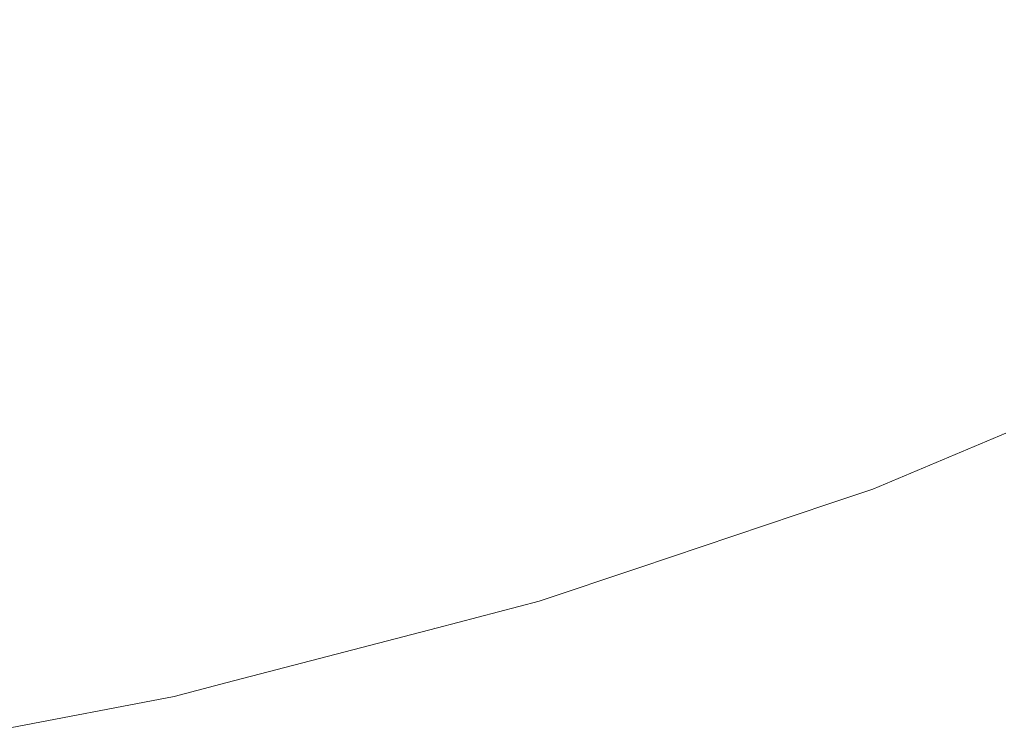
# Model space of a CAD drawing. Header units: centimetres. Extents: x 54.006 to 54.208, y 4.9 to 5.
# Tile 4 of 9: x 54.081 to 54.135, y 4.907 to 4.946. Entities that reach past the tile are written whole.
import ezdxf

# ---------------------------------------------------------------- set-up
doc = ezdxf.new("R2010")
doc.units = ezdxf.units.CM
doc.header["$LTSCALE"] = 2.54
doc.layers.add('Lucido design-1', color=7, linetype='Continuous')

# ---------------------------------------------------------------- blocks, each defined once
blk = doc.blocks.new('Gruppo-1')
at = {"color": 7, "linetype": 'Continuous', "lineweight": 9}
for points, invisible_edges in [([(54.121899, 4.945958, -2681.077674), (54.116743, 4.948376, -2681.081942), (54.122518, 4.951595, -2681.081942), (54.127944, 4.949328, -2681.077674)], 15), ([(54.121899, 4.945958, -2717.177674), (54.116743, 4.948376, -2717.181942), (54.122518, 4.951595, -2717.181942), (54.127944, 4.949328, -2717.177674)], 15), ([(54.088961, 4.950977, -2681.093051), (54.093989, 4.947985, -2681.089632), (54.087385, 4.945414, -2681.089632), (54.082736, 4.948554, -2681.093051)], 15), ([(54.088961, 4.950977, -2717.193051), (54.093989, 4.947985, -2717.189632), (54.087385, 4.945414, -2717.189632), (54.082736, 4.948554, -2717.193051)], 15), ([(54.111363, 4.950898, -2681.085929), (54.116743, 4.948376, -2681.081942), (54.110447, 4.945251, -2681.081942), (54.105374, 4.947925, -2681.085929)], 15), ([(54.111363, 4.950898, -2717.185929), (54.116743, 4.948376, -2717.181942), (54.110447, 4.945251, -2717.181942), (54.105374, 4.947925, -2717.185929)], 15), ([(54.09889, 4.945068, -2681.085929), (54.093989, 4.947985, -2681.089632), (54.10013, 4.950691, -2681.089632), (54.105374, 4.947925, -2681.085929)], 15), ([(54.09889, 4.945068, -2717.185929), (54.093989, 4.947985, -2717.189632), (54.10013, 4.950691, -2717.189632), (54.105374, 4.947925, -2717.185929)], 15), ([(54.13792, 4.94516, -2681.068316), (54.133093, 4.947177, -2681.073129), (54.138832, 4.950765, -2681.073129), (54.143877, 4.948885, -2681.068316)], 15), ([(54.13792, 4.94516, -2717.168316), (54.133093, 4.947177, -2717.173129), (54.138832, 4.950765, -2717.173129), (54.143877, 4.948885, -2717.168316)], 15), ([(54.127944, 4.949328, -2681.077674), (54.133093, 4.947177, -2681.073129), (54.126792, 4.943664, -2681.073129), (54.121899, 4.945958, -2681.077674)], 15), ([(54.127944, 4.949328, -2717.177674), (54.133093, 4.947177, -2717.173129), (54.126792, 4.943664, -2717.173129), (54.121899, 4.945958, -2717.177674)], 15), ([(54.082736, 4.948554, -2681.093051), (54.087385, 4.945414, -2681.089632), (54.080331, 4.943002, -2681.089632), (54.076087, 4.946281, -2681.093051)], 15), ([(54.082736, 4.948554, -2717.193051), (54.087385, 4.945414, -2717.189632), (54.080331, 4.943002, -2717.189632), (54.076087, 4.946281, -2717.193051)], 15), ([(54.115309, 4.942687, -2681.077674), (54.110447, 4.945251, -2681.081942), (54.116743, 4.948376, -2681.081942), (54.121899, 4.945958, -2681.077674)], 15), ([(54.115309, 4.942687, -2717.177674), (54.110447, 4.945251, -2717.181942), (54.116743, 4.948376, -2717.181942), (54.121899, 4.945958, -2717.177674)], 15), ([(54.091917, 4.942353, -2681.085929), (54.087385, 4.945414, -2681.089632), (54.093989, 4.947985, -2681.089632), (54.09889, 4.945068, -2681.085929)], 15), ([(54.091917, 4.942353, -2717.185929), (54.087385, 4.945414, -2717.189632), (54.093989, 4.947985, -2717.189632), (54.09889, 4.945068, -2717.185929)], 15), ([(54.105374, 4.947925, -2681.085929), (54.110447, 4.945251, -2681.081942), (54.10363, 4.942247, -2681.081942), (54.09889, 4.945068, -2681.085929)], 15), ([(54.105374, 4.947925, -2717.185929), (54.110447, 4.945251, -2717.181942), (54.10363, 4.942247, -2717.181942), (54.09889, 4.945068, -2717.185929)], 15), ([(54.131379, 4.941514, -2681.068316), (54.126792, 4.943664, -2681.073129), (54.133093, 4.947177, -2681.073129), (54.13792, 4.94516, -2681.068316)], 15), ([(54.131379, 4.941514, -2717.168316), (54.126792, 4.943664, -2717.173129), (54.133093, 4.947177, -2717.173129), (54.13792, 4.94516, -2717.168316)], 15), ([(54.121899, 4.945958, -2681.077674), (54.126792, 4.943664, -2681.073129), (54.119922, 4.940255, -2681.073129), (54.115309, 4.942687, -2681.077674)], 15), ([(54.121899, 4.945958, -2717.177674), (54.126792, 4.943664, -2717.173129), (54.119922, 4.940255, -2717.173129), (54.115309, 4.942687, -2717.177674)], 15), ([(54.084468, 4.939806, -2681.085929), (54.080331, 4.943002, -2681.089632), (54.087385, 4.945414, -2681.089632), (54.091917, 4.942353, -2681.085929)], 15), ([(54.084468, 4.939806, -2717.185929), (54.080331, 4.943002, -2717.189632), (54.087385, 4.945414, -2717.189632), (54.091917, 4.942353, -2717.185929)], 15), ([(54.09889, 4.945068, -2681.085929), (54.10363, 4.942247, -2681.081942), (54.096299, 4.939393, -2681.081942), (54.091917, 4.942353, -2681.085929)], 15), ([(54.09889, 4.945068, -2717.185929), (54.10363, 4.942247, -2717.181942), (54.096299, 4.939393, -2717.181942), (54.091917, 4.942353, -2717.185929)], 15), ([(54.108174, 4.939543, -2681.077674), (54.10363, 4.942247, -2681.081942), (54.110447, 4.945251, -2681.081942), (54.115309, 4.942687, -2681.077674)], 15), ([(54.108174, 4.939543, -2717.177674), (54.10363, 4.942247, -2717.181942), (54.110447, 4.945251, -2717.181942), (54.115309, 4.942687, -2717.177674)], 15), ([(54.13792, 4.94516, -2681.068316), (54.142382, 4.943296, -2681.063248), (54.135618, 4.939526, -2681.063248), (54.131379, 4.941514, -2681.068316)], 15), ([(54.13792, 4.94516, -2717.168316), (54.142382, 4.943296, -2717.163248), (54.135618, 4.939526, -2717.163248), (54.131379, 4.941514, -2717.168316)], 15), ([(54.124247, 4.937975, -2681.068316), (54.119922, 4.940255, -2681.073129), (54.126792, 4.943664, -2681.073129), (54.131379, 4.941514, -2681.068316)], 15), ([(54.124247, 4.937975, -2717.168316), (54.119922, 4.940255, -2717.173129), (54.126792, 4.943664, -2717.173129), (54.131379, 4.941514, -2717.168316)], 15), ([(54.076564, 4.937456, -2681.085929), (54.072846, 4.940776, -2681.089632), (54.080331, 4.943002, -2681.089632), (54.084468, 4.939806, -2681.085929)], 15), ([(54.076564, 4.937456, -2717.185929), (54.072846, 4.940776, -2717.189632), (54.080331, 4.943002, -2717.189632), (54.084468, 4.939806, -2717.185929)], 15), ([(54.091917, 4.942353, -2681.085929), (54.096299, 4.939393, -2681.081942), (54.088468, 4.936716, -2681.081942), (54.084468, 4.939806, -2681.085929)], 15), ([(54.091917, 4.942353, -2717.185929), (54.096299, 4.939393, -2717.181942), (54.088468, 4.936716, -2717.181942), (54.084468, 4.939806, -2717.185929)], 15), ([(54.115309, 4.942687, -2681.077674), (54.119922, 4.940255, -2681.073129), (54.112485, 4.936978, -2681.073129), (54.108174, 4.939543, -2681.077674)], 15), ([(54.115309, 4.942687, -2717.177674), (54.119922, 4.940255, -2717.173129), (54.112485, 4.936978, -2717.173129), (54.108174, 4.939543, -2717.177674)], 15), ([(54.1005, 4.936555, -2681.077674), (54.096299, 4.939393, -2681.081942), (54.10363, 4.942247, -2681.081942), (54.108174, 4.939543, -2681.077674)], 15), ([(54.1005, 4.936555, -2717.177674), (54.096299, 4.939393, -2717.181942), (54.10363, 4.942247, -2717.181942), (54.108174, 4.939543, -2717.177674)], 15), ([(54.131379, 4.941514, -2681.068316), (54.135618, 4.939526, -2681.063248), (54.128245, 4.935867, -2681.063248), (54.124247, 4.937975, -2681.068316)], 15), ([(54.131379, 4.941514, -2717.168316), (54.135618, 4.939526, -2717.163248), (54.128245, 4.935867, -2717.163248), (54.124247, 4.937975, -2717.168316)], 15), ([(54.116526, 4.934573, -2681.068316), (54.112485, 4.936978, -2681.073129), (54.119922, 4.940255, -2681.073129), (54.124247, 4.937975, -2681.068316)], 15), ([(54.116526, 4.934573, -2717.168316), (54.112485, 4.936978, -2717.173129), (54.119922, 4.940255, -2717.173129), (54.124247, 4.937975, -2717.168316)], 15), ([(54.084468, 4.939806, -2681.085929), (54.088468, 4.936716, -2681.081942), (54.080159, 4.934245, -2681.081942), (54.076564, 4.937456, -2681.085929)], 15), ([(54.084468, 4.939806, -2717.185929), (54.088468, 4.936716, -2717.181942), (54.080159, 4.934245, -2717.181942), (54.076564, 4.937456, -2717.185929)], 15), ([(54.092303, 4.933753, -2681.077674), (54.088468, 4.936716, -2681.081942), (54.096299, 4.939393, -2681.081942), (54.1005, 4.936555, -2681.077674)], 15), ([(54.092303, 4.933753, -2717.177674), (54.088468, 4.936716, -2717.181942), (54.096299, 4.939393, -2717.181942), (54.1005, 4.936555, -2717.177674)], 15), ([(54.108174, 4.939543, -2681.077674), (54.112485, 4.936978, -2681.073129), (54.104486, 4.933863, -2681.073129), (54.1005, 4.936555, -2681.077674)], 15), ([(54.108174, 4.939543, -2717.177674), (54.112485, 4.936978, -2717.173129), (54.104486, 4.933863, -2717.173129), (54.1005, 4.936555, -2717.177674)], 15), ([(54.131878, 4.933952, -2681.057941), (54.128245, 4.935867, -2681.063248), (54.135618, 4.939526, -2681.063248), (54.139471, 4.93772, -2681.057941)], 15), ([(54.131878, 4.933952, -2717.157941), (54.128245, 4.935867, -2717.163248), (54.135618, 4.939526, -2717.163248), (54.139471, 4.93772, -2717.157941)], 15), ([(54.124247, 4.937975, -2681.068316), (54.128245, 4.935867, -2681.063248), (54.120262, 4.932349, -2681.063248), (54.116526, 4.934573, -2681.068316)], 15), ([(54.124247, 4.937975, -2717.168316), (54.128245, 4.935867, -2717.163248), (54.120262, 4.932349, -2717.163248), (54.116526, 4.934573, -2717.168316)], 15), ([(54.139471, 4.93772, -2681.057941), (54.142898, 4.936113, -2681.052415), (54.135109, 4.932248, -2681.052415), (54.131878, 4.933952, -2681.057941)], 15), ([(54.139471, 4.93772, -2717.157941), (54.142898, 4.936113, -2717.152415), (54.135109, 4.932248, -2717.152415), (54.131878, 4.933952, -2717.157941)], 15), ([(54.108222, 4.931339, -2681.068316), (54.104486, 4.933863, -2681.073129), (54.112485, 4.936978, -2681.073129), (54.116526, 4.934573, -2681.068316)], 15), ([(54.108222, 4.931339, -2717.168316), (54.104486, 4.933863, -2717.173129), (54.112485, 4.936978, -2717.173129), (54.116526, 4.934573, -2717.168316)], 15), ([(54.083606, 4.931166, -2681.077674), (54.080159, 4.934245, -2681.081942), (54.088468, 4.936716, -2681.081942), (54.092303, 4.933753, -2681.077674)], 15), ([(54.083606, 4.931166, -2717.177674), (54.080159, 4.934245, -2717.181942), (54.088468, 4.936716, -2717.181942), (54.092303, 4.933753, -2717.177674)], 15), ([(54.1005, 4.936555, -2681.077674), (54.104486, 4.933863, -2681.073129), (54.095941, 4.930942, -2681.073129), (54.092303, 4.933753, -2681.077674)], 15), ([(54.1005, 4.936555, -2717.177674), (54.104486, 4.933863, -2717.173129), (54.095941, 4.930942, -2717.173129), (54.092303, 4.933753, -2717.177674)], 15), ([(54.123656, 4.930329, -2681.057941), (54.120262, 4.932349, -2681.063248), (54.128245, 4.935867, -2681.063248), (54.131878, 4.933952, -2681.057941)], 15), ([(54.123656, 4.930329, -2717.157941), (54.120262, 4.932349, -2717.163248), (54.128245, 4.935867, -2717.163248), (54.131878, 4.933952, -2717.157941)], 15), ([(54.137906, 4.930773, -2681.046694), (54.135109, 4.932248, -2681.052415), (54.142898, 4.936113, -2681.052415), (54.145864, 4.934723, -2681.046694)], 15), ([(54.137906, 4.930773, -2717.146694), (54.135109, 4.932248, -2717.152415), (54.142898, 4.936113, -2717.152415), (54.145864, 4.934723, -2717.146694)], 15), ([(54.074439, 4.928824, -2681.077674), (54.071402, 4.932007, -2681.081942), (54.080159, 4.934245, -2681.081942), (54.083606, 4.931166, -2681.077674)], 15), ([(54.074439, 4.928824, -2717.177674), (54.071402, 4.932007, -2717.181942), (54.080159, 4.934245, -2717.181942), (54.083606, 4.931166, -2717.177674)], 15), ([(54.116526, 4.934573, -2681.068316), (54.120262, 4.932349, -2681.063248), (54.111676, 4.929006, -2681.063248), (54.108222, 4.931339, -2681.068316)], 15), ([(54.116526, 4.934573, -2717.168316), (54.120262, 4.932349, -2717.163248), (54.111676, 4.929006, -2717.163248), (54.108222, 4.931339, -2717.168316)], 15), ([(54.092303, 4.933753, -2681.077674), (54.095941, 4.930942, -2681.073129), (54.086875, 4.928246, -2681.073129), (54.083606, 4.931166, -2681.077674)], 15), ([(54.092303, 4.933753, -2717.177674), (54.095941, 4.930942, -2717.173129), (54.086875, 4.928246, -2717.173129), (54.083606, 4.931166, -2717.177674)], 15), ([(54.099352, 4.928307, -2681.068316), (54.095941, 4.930942, -2681.073129), (54.104486, 4.933863, -2681.073129), (54.108222, 4.931339, -2681.068316)], 15), ([(54.099352, 4.928307, -2717.168316), (54.095941, 4.930942, -2717.173129), (54.104486, 4.933863, -2717.173129), (54.108222, 4.931339, -2717.168316)], 15), ([(54.131878, 4.933952, -2681.057941), (54.135109, 4.932248, -2681.052415), (54.126676, 4.928532, -2681.052415), (54.123656, 4.930329, -2681.057941)], 15), ([(54.131878, 4.933952, -2717.157941), (54.135109, 4.932248, -2717.152415), (54.126676, 4.928532, -2717.152415), (54.123656, 4.930329, -2717.157941)], 15), ([(54.114815, 4.926887, -2681.057941), (54.111676, 4.929006, -2681.063248), (54.120262, 4.932349, -2681.063248), (54.123656, 4.930329, -2681.057941)], 15), ([(54.114815, 4.926887, -2717.157941), (54.111676, 4.929006, -2717.163248), (54.120262, 4.932349, -2717.163248), (54.123656, 4.930329, -2717.157941)], 15), ([(54.12929, 4.926977, -2681.046694), (54.126676, 4.928532, -2681.052415), (54.135109, 4.932248, -2681.052415), (54.137906, 4.930773, -2681.046694)], 15), ([(54.12929, 4.926977, -2717.146694), (54.126676, 4.928532, -2717.152415), (54.135109, 4.932248, -2717.152415), (54.137906, 4.930773, -2717.146694)], 15), ([(54.083606, 4.931166, -2681.077674), (54.086875, 4.928246, -2681.073129), (54.077321, 4.925805, -2681.073129), (54.074439, 4.928824, -2681.077674)], 15), ([(54.083606, 4.931166, -2717.177674), (54.086875, 4.928246, -2717.173129), (54.077321, 4.925805, -2717.173129), (54.074439, 4.928824, -2717.177674)], 15), ([(54.089941, 4.925508, -2681.068316), (54.086875, 4.928246, -2681.073129), (54.095941, 4.930942, -2681.073129), (54.099352, 4.928307, -2681.068316)], 15), ([(54.089941, 4.925508, -2717.168316), (54.086875, 4.928246, -2717.173129), (54.095941, 4.930942, -2717.173129), (54.099352, 4.928307, -2717.168316)], 15), ([(54.108222, 4.931339, -2681.068316), (54.111676, 4.929006, -2681.063248), (54.102505, 4.925871, -2681.063248), (54.099352, 4.928307, -2681.068316)], 15), ([(54.108222, 4.931339, -2717.168316), (54.111676, 4.929006, -2717.163248), (54.102505, 4.925871, -2717.163248), (54.099352, 4.928307, -2717.168316)], 15), ([(54.137906, 4.930773, -2681.046694), (54.140239, 4.929543, -2681.040804), (54.131469, 4.92568, -2681.040804), (54.12929, 4.926977, -2681.046694)], 15), ([(54.137906, 4.930773, -2717.146694), (54.140239, 4.929543, -2717.140804), (54.131469, 4.92568, -2717.140804), (54.12929, 4.926977, -2717.146694)], 15), ([(54.123656, 4.930329, -2681.057941), (54.126676, 4.928532, -2681.052415), (54.117607, 4.925001, -2681.052415), (54.114815, 4.926887, -2681.057941)], 15), ([(54.123656, 4.930329, -2717.157941), (54.126676, 4.928532, -2717.152415), (54.117607, 4.925001, -2717.152415), (54.114815, 4.926887, -2717.157941)], 15), ([(54.133191, 4.924655, -2681.034776), (54.131469, 4.92568, -2681.040804), (54.140239, 4.929543, -2681.040804), (54.142081, 4.928572, -2681.034776)], 15), ([(54.133191, 4.924655, -2717.134776), (54.131469, 4.92568, -2717.140804), (54.140239, 4.929543, -2717.140804), (54.142081, 4.928572, -2717.134776)], 15), ([(54.10537, 4.923658, -2681.057941), (54.102505, 4.925871, -2681.063248), (54.111676, 4.929006, -2681.063248), (54.114815, 4.926887, -2681.057941)], 15), ([(54.10537, 4.923658, -2717.157941), (54.102505, 4.925871, -2717.163248), (54.111676, 4.929006, -2717.163248), (54.114815, 4.926887, -2717.157941)], 15), ([(54.080022, 4.922974, -2681.068316), (54.077321, 4.925805, -2681.073129), (54.086875, 4.928246, -2681.073129), (54.089941, 4.925508, -2681.068316)], 15), ([(54.080022, 4.922974, -2717.168316), (54.077321, 4.925805, -2717.173129), (54.086875, 4.928246, -2717.173129), (54.089941, 4.925508, -2717.168316)], 15), ([(54.099352, 4.928307, -2681.068316), (54.102505, 4.925871, -2681.063248), (54.092775, 4.922977, -2681.063248), (54.089941, 4.925508, -2681.068316)], 15), ([(54.099352, 4.928307, -2717.168316), (54.102505, 4.925871, -2717.163248), (54.092775, 4.922977, -2717.163248), (54.089941, 4.925508, -2717.168316)], 15), ([(54.120023, 4.923369, -2681.046694), (54.117607, 4.925001, -2681.052415), (54.126676, 4.928532, -2681.052415), (54.12929, 4.926977, -2681.046694)], 15), ([(54.120023, 4.923369, -2717.146694), (54.117607, 4.925001, -2717.152415), (54.126676, 4.928532, -2717.152415), (54.12929, 4.926977, -2717.146694)], 15), ([(54.142081, 4.928572, -2681.034776), (54.143412, 4.92787, -2681.02864), (54.134434, 4.923915, -2681.02864), (54.133191, 4.924655, -2681.034776)], 15), ([(54.142081, 4.928572, -2717.134776), (54.143412, 4.92787, -2717.12864), (54.134434, 4.923915, -2717.12864), (54.133191, 4.924655, -2717.134776)], 15), ([(54.135187, 4.923467, -2681.022433), (54.134434, 4.923915, -2681.02864), (54.143412, 4.92787, -2681.02864), (54.144217, 4.927446, -2681.022433)], 15), ([(54.135187, 4.923467, -2717.122433), (54.134434, 4.923915, -2717.12864), (54.143412, 4.92787, -2717.12864), (54.144217, 4.927446, -2717.122433)], 15), ([(54.135373, 4.923474, -2681.016189), (54.135187, 4.923467, -2681.022433), (54.144217, 4.927446, -2681.022433)], 11), ([(54.135373, 4.923474, -2717.116189), (54.135187, 4.923467, -2717.122433), (54.144217, 4.927446, -2717.122433)], 11), ([(54.114815, 4.926887, -2681.057941), (54.117607, 4.925001, -2681.052415), (54.107919, 4.921689, -2681.052415), (54.10537, 4.923658, -2681.057941)], 15), ([(54.114815, 4.926887, -2717.157941), (54.117607, 4.925001, -2717.152415), (54.107919, 4.921689, -2717.152415), (54.10537, 4.923658, -2717.157941)], 15), ([(54.12929, 4.926977, -2681.046694), (54.131469, 4.92568, -2681.040804), (54.122038, 4.922008, -2681.040804), (54.120023, 4.923369, -2681.046694)], 15), ([(54.12929, 4.926977, -2717.146694), (54.131469, 4.92568, -2717.140804), (54.122038, 4.922008, -2717.140804), (54.120023, 4.923369, -2717.146694)], 15), ([(54.095349, 4.920677, -2681.057941), (54.092775, 4.922977, -2681.063248), (54.102505, 4.925871, -2681.063248), (54.10537, 4.923658, -2681.057941)], 15), ([(54.095349, 4.920677, -2717.157941), (54.092775, 4.922977, -2717.163248), (54.102505, 4.925871, -2717.163248), (54.10537, 4.923658, -2717.157941)], 15), ([(54.12363, 4.920933, -2681.034776), (54.122038, 4.922008, -2681.040804), (54.131469, 4.92568, -2681.040804), (54.133191, 4.924655, -2681.034776)], 15), ([(54.12363, 4.920933, -2717.134776), (54.122038, 4.922008, -2717.140804), (54.131469, 4.92568, -2717.140804), (54.133191, 4.924655, -2717.134776)], 15), ([(54.089941, 4.925508, -2681.068316), (54.092775, 4.922977, -2681.063248), (54.082519, 4.920357, -2681.063248), (54.080022, 4.922974, -2681.068316)], 15), ([(54.089941, 4.925508, -2717.168316), (54.092775, 4.922977, -2717.163248), (54.082519, 4.920357, -2717.163248), (54.080022, 4.922974, -2717.168316)], 15), ([(54.110125, 4.919985, -2681.046694), (54.107919, 4.921689, -2681.052415), (54.117607, 4.925001, -2681.052415), (54.120023, 4.923369, -2681.046694)], 15), ([(54.110125, 4.919985, -2717.146694), (54.107919, 4.921689, -2717.152415), (54.117607, 4.925001, -2717.152415), (54.120023, 4.923369, -2717.146694)], 15), ([(54.133191, 4.924655, -2681.034776), (54.134434, 4.923915, -2681.02864), (54.12478, 4.920156, -2681.02864), (54.12363, 4.920933, -2681.034776)], 15), ([(54.133191, 4.924655, -2717.134776), (54.134434, 4.923915, -2717.12864), (54.12478, 4.920156, -2717.12864), (54.12363, 4.920933, -2717.134776)], 15), ([(54.10537, 4.923658, -2681.057941), (54.107919, 4.921689, -2681.052415), (54.09764, 4.918632, -2681.052415), (54.095349, 4.920677, -2681.057941)], 15), ([(54.10537, 4.923658, -2717.157941), (54.107919, 4.921689, -2717.152415), (54.09764, 4.918632, -2717.152415), (54.095349, 4.920677, -2717.157941)], 15), ([(54.125475, 4.919686, -2681.022433), (54.12478, 4.920156, -2681.02864), (54.134434, 4.923915, -2681.02864), (54.135187, 4.923467, -2681.022433)], 15), ([(54.125475, 4.919686, -2717.122433), (54.12478, 4.920156, -2717.12864), (54.134434, 4.923915, -2717.12864), (54.135187, 4.923467, -2717.122433)], 15), ([(54.128094, 4.920414, -2681.016189), (54.125475, 4.919686, -2681.022433), (54.135187, 4.923467, -2681.022433)], 11), ([(54.128094, 4.920414, -2717.116189), (54.125475, 4.919686, -2717.122433), (54.135187, 4.923467, -2717.122433)], 11), ([(54.135187, 4.923467, -2681.022433), (54.135373, 4.923474, -2681.016189), (54.128094, 4.920414, -2681.016189)], 9), ([(54.135187, 4.923467, -2717.122433), (54.135373, 4.923474, -2717.116189), (54.128094, 4.920414, -2717.116189)], 9), ([(54.080022, 4.922974, -2681.068316), (54.082519, 4.920357, -2681.063248), (54.071784, 4.918041, -2681.063248), (54.06964, 4.920734, -2681.068316)], 15), ([(54.080022, 4.922974, -2717.168316), (54.082519, 4.920357, -2717.163248), (54.071784, 4.918041, -2717.163248), (54.06964, 4.920734, -2717.168316)], 15), ([(54.084788, 4.917979, -2681.057941), (54.082519, 4.920357, -2681.063248), (54.092775, 4.922977, -2681.063248), (54.095349, 4.920677, -2681.057941)], 15), ([(54.084788, 4.917979, -2717.157941), (54.082519, 4.920357, -2717.163248), (54.092775, 4.922977, -2717.163248), (54.095349, 4.920677, -2717.157941)], 15), ([(54.120023, 4.923369, -2681.046694), (54.122038, 4.922008, -2681.040804), (54.111964, 4.918564, -2681.040804), (54.110125, 4.919985, -2681.046694)], 15), ([(54.120023, 4.923369, -2717.146694), (54.122038, 4.922008, -2717.140804), (54.111964, 4.918564, -2717.140804), (54.110125, 4.919985, -2717.146694)], 15), ([(54.113417, 4.917441, -2681.034776), (54.111964, 4.918564, -2681.040804), (54.122038, 4.922008, -2681.040804), (54.12363, 4.920933, -2681.034776)], 15), ([(54.113417, 4.917441, -2717.134776), (54.111964, 4.918564, -2717.140804), (54.122038, 4.922008, -2717.140804), (54.12363, 4.920933, -2717.134776)], 15), ([(54.099622, 4.916861, -2681.046694), (54.09764, 4.918632, -2681.052415), (54.107919, 4.921689, -2681.052415), (54.110125, 4.919985, -2681.046694)], 15), ([(54.099622, 4.916861, -2717.146694), (54.09764, 4.918632, -2717.152415), (54.107919, 4.921689, -2717.152415), (54.110125, 4.919985, -2717.146694)], 15), ([(54.12363, 4.920933, -2681.034776), (54.12478, 4.920156, -2681.02864), (54.114467, 4.91663, -2681.02864), (54.113417, 4.917441, -2681.034776)], 15), ([(54.12363, 4.920933, -2717.134776), (54.12478, 4.920156, -2717.12864), (54.114467, 4.91663, -2717.12864), (54.113417, 4.917441, -2717.134776)], 15), ([(54.073733, 4.915594, -2681.057941), (54.071784, 4.918041, -2681.063248), (54.082519, 4.920357, -2681.063248), (54.084788, 4.917979, -2681.057941)], 15), ([(54.073733, 4.915594, -2717.157941), (54.071784, 4.918041, -2717.163248), (54.082519, 4.920357, -2717.163248), (54.084788, 4.917979, -2717.157941)], 15), ([(54.095349, 4.920677, -2681.057941), (54.09764, 4.918632, -2681.052415), (54.086807, 4.915864, -2681.052415), (54.084788, 4.917979, -2681.057941)], 15), ([(54.095349, 4.920677, -2717.157941), (54.09764, 4.918632, -2717.152415), (54.086807, 4.915864, -2717.152415), (54.084788, 4.917979, -2717.157941)], 15), ([(54.115102, 4.91614, -2681.022433), (54.114467, 4.91663, -2681.02864), (54.12478, 4.920156, -2681.02864), (54.125475, 4.919686, -2681.022433)], 15), ([(54.115102, 4.91614, -2717.122433), (54.114467, 4.91663, -2717.12864), (54.12478, 4.920156, -2717.12864), (54.125475, 4.919686, -2717.122433)], 15), ([(54.128094, 4.920414, -2681.016189), (54.125683, 4.919605, -2681.016189), (54.125475, 4.919686, -2681.022433)], 10), ([(54.128094, 4.920414, -2717.116189), (54.125683, 4.919605, -2717.116189), (54.125475, 4.919686, -2717.122433)], 10), ([(54.110125, 4.919985, -2681.046694), (54.111964, 4.918564, -2681.040804), (54.101275, 4.915385, -2681.040804), (54.099622, 4.916861, -2681.046694)], 15), ([(54.110125, 4.919985, -2717.146694), (54.111964, 4.918564, -2717.140804), (54.101275, 4.915385, -2717.140804), (54.099622, 4.916861, -2717.146694)], 15), ([(54.115269, 4.916111, -2681.016189), (54.115102, 4.91614, -2681.022433), (54.125475, 4.919686, -2681.022433)], 11), ([(54.115269, 4.916111, -2717.116189), (54.115102, 4.91614, -2717.122433), (54.125475, 4.919686, -2717.122433)], 11), ([(54.125475, 4.919686, -2681.022433), (54.125683, 4.919605, -2681.016189), (54.115269, 4.916111, -2681.016189)], 9), ([(54.125475, 4.919686, -2717.122433), (54.125683, 4.919605, -2717.116189), (54.115269, 4.916111, -2717.116189)], 9), ([(54.088554, 4.914033, -2681.046694), (54.086807, 4.915864, -2681.052415), (54.09764, 4.918632, -2681.052415), (54.099622, 4.916861, -2681.046694)], 15), ([(54.088554, 4.914033, -2717.146694), (54.086807, 4.915864, -2717.152415), (54.09764, 4.918632, -2717.152415), (54.099622, 4.916861, -2717.146694)], 15), ([(54.102581, 4.914218, -2681.034776), (54.101275, 4.915385, -2681.040804), (54.111964, 4.918564, -2681.040804), (54.113417, 4.917441, -2681.034776)], 15), ([(54.102581, 4.914218, -2717.134776), (54.101275, 4.915385, -2717.140804), (54.111964, 4.918564, -2717.140804), (54.113417, 4.917441, -2717.134776)], 15), ([(54.084788, 4.917979, -2681.057941), (54.086807, 4.915864, -2681.052415), (54.075467, 4.913418, -2681.052415), (54.073733, 4.915594, -2681.057941)], 15), ([(54.084788, 4.917979, -2717.157941), (54.086807, 4.915864, -2717.152415), (54.075467, 4.913418, -2717.152415), (54.073733, 4.915594, -2717.157941)], 15), ([(54.113417, 4.917441, -2681.034776), (54.114467, 4.91663, -2681.02864), (54.103525, 4.913376, -2681.02864), (54.102581, 4.914218, -2681.034776)], 15), ([(54.113417, 4.917441, -2717.134776), (54.114467, 4.91663, -2717.12864), (54.103525, 4.913376, -2717.12864), (54.102581, 4.914218, -2717.134776)], 15), ([(54.099622, 4.916861, -2681.046694), (54.101275, 4.915385, -2681.040804), (54.09001, 4.912506, -2681.040804), (54.088554, 4.914033, -2681.046694)], 15), ([(54.099622, 4.916861, -2717.146694), (54.101275, 4.915385, -2717.140804), (54.09001, 4.912506, -2717.140804), (54.088554, 4.914033, -2717.146694)], 15), ([(54.104095, 4.912866, -2681.022433), (54.103525, 4.913376, -2681.02864), (54.114467, 4.91663, -2681.02864), (54.115102, 4.91614, -2681.022433)], 15), ([(54.104095, 4.912866, -2717.122433), (54.103525, 4.913376, -2717.12864), (54.114467, 4.91663, -2717.12864), (54.115102, 4.91614, -2717.122433)], 15), ([(54.076967, 4.911534, -2681.046694), (54.075467, 4.913418, -2681.052415), (54.086807, 4.915864, -2681.052415), (54.088554, 4.914033, -2681.046694)], 15), ([(54.076967, 4.911534, -2717.146694), (54.075467, 4.913418, -2717.152415), (54.086807, 4.915864, -2717.152415), (54.088554, 4.914033, -2717.146694)], 15), ([(54.104095, 4.912866, -2681.022433), (54.115102, 4.91614, -2681.022433), (54.109807, 4.914278, -2681.016189)], 11), ([(54.104095, 4.912866, -2717.122433), (54.115102, 4.91614, -2717.122433), (54.109807, 4.914278, -2717.116189)], 11), ([(54.115102, 4.91614, -2681.022433), (54.115269, 4.916111, -2681.016189), (54.109807, 4.914278, -2681.016189)], 9), ([(54.115102, 4.91614, -2717.122433), (54.115269, 4.916111, -2717.116189), (54.109807, 4.914278, -2717.116189)], 9), ([(54.091161, 4.9113, -2681.034776), (54.09001, 4.912506, -2681.040804), (54.101275, 4.915385, -2681.040804), (54.102581, 4.914218, -2681.034776)], 15), ([(54.091161, 4.9113, -2717.134776), (54.09001, 4.912506, -2717.140804), (54.101275, 4.915385, -2717.140804), (54.102581, 4.914218, -2717.134776)], 15), ([(54.109807, 4.914278, -2681.016189), (54.104251, 4.91283, -2681.016189), (54.104095, 4.912866, -2681.022433)], 10), ([(54.109807, 4.914278, -2717.116189), (54.104251, 4.91283, -2717.116189), (54.104095, 4.912866, -2717.122433)], 10), ([(54.088554, 4.914033, -2681.046694), (54.09001, 4.912506, -2681.040804), (54.078219, 4.909963, -2681.040804), (54.076967, 4.911534, -2681.046694)], 15), ([(54.088554, 4.914033, -2717.146694), (54.09001, 4.912506, -2717.140804), (54.078219, 4.909963, -2717.140804), (54.076967, 4.911534, -2717.146694)], 15), ([(54.102581, 4.914218, -2681.034776), (54.103525, 4.913376, -2681.02864), (54.091993, 4.910429, -2681.02864), (54.091161, 4.9113, -2681.034776)], 15), ([(54.102581, 4.914218, -2717.134776), (54.103525, 4.913376, -2717.12864), (54.091993, 4.910429, -2717.12864), (54.091161, 4.9113, -2717.134776)], 15), ([(54.092495, 4.909902, -2681.022433), (54.091993, 4.910429, -2681.02864), (54.103525, 4.913376, -2681.02864), (54.104095, 4.912866, -2681.022433)], 15), ([(54.092495, 4.909902, -2717.122433), (54.091993, 4.910429, -2717.12864), (54.103525, 4.913376, -2717.12864), (54.104095, 4.912866, -2717.122433)], 15), ([(54.092643, 4.909805, -2681.016189), (54.092495, 4.909902, -2681.022433), (54.104095, 4.912866, -2681.022433)], 11), ([(54.092643, 4.909805, -2717.116189), (54.092495, 4.909902, -2717.122433), (54.104095, 4.912866, -2717.122433)], 11), ([(54.104095, 4.912866, -2681.022433), (54.104251, 4.91283, -2681.016189), (54.092643, 4.909805, -2681.016189)], 9), ([(54.104095, 4.912866, -2717.122433), (54.104251, 4.91283, -2717.116189), (54.092643, 4.909805, -2717.116189)], 9), ([(54.079207, 4.908722, -2681.034776), (54.078219, 4.909963, -2681.040804), (54.09001, 4.912506, -2681.040804), (54.091161, 4.9113, -2681.034776)], 15), ([(54.079207, 4.908722, -2717.134776), (54.078219, 4.909963, -2717.140804), (54.09001, 4.912506, -2717.140804), (54.091161, 4.9113, -2717.134776)], 15), ([(54.091161, 4.9113, -2681.034776), (54.091993, 4.910429, -2681.02864), (54.079921, 4.907825, -2681.02864), (54.079207, 4.908722, -2681.034776)], 15), ([(54.091161, 4.9113, -2717.134776), (54.091993, 4.910429, -2717.12864), (54.079921, 4.907825, -2717.12864), (54.079207, 4.908722, -2717.134776)], 15), ([(54.080353, 4.907283, -2681.022433), (54.079921, 4.907825, -2681.02864), (54.091993, 4.910429, -2681.02864), (54.092495, 4.909902, -2681.022433)], 15), ([(54.080353, 4.907283, -2717.122433), (54.079921, 4.907825, -2717.12864), (54.091993, 4.910429, -2717.12864), (54.092495, 4.909902, -2717.122433)], 15), ([(54.080353, 4.907283, -2681.022433), (54.092495, 4.909902, -2681.022433), (54.089815, 4.909069, -2681.016189)], 11), ([(54.080353, 4.907283, -2717.122433), (54.092495, 4.909902, -2717.122433), (54.089815, 4.909069, -2717.116189)], 11), ([(54.092495, 4.909902, -2681.022433), (54.092643, 4.909805, -2681.016189), (54.089815, 4.909069, -2681.016189)], 9), ([(54.092495, 4.909902, -2717.122433), (54.092643, 4.909805, -2717.116189), (54.089815, 4.909069, -2717.116189)], 9), ([(54.089815, 4.909069, -2681.016189), (54.080465, 4.907268, -2681.016189), (54.080353, 4.907283, -2681.022433)], 10), ([(54.089815, 4.909069, -2717.116189), (54.080465, 4.907268, -2717.116189), (54.080353, 4.907283, -2717.122433)], 10)]:
    blk.add_3dface(points, dxfattribs=dict(at, invisible_edges=invisible_edges))

msp = doc.modelspace()

# ---------------------------------------------------------------- block references
at = {"layer": 'Lucido design-1', "color": 7}
msp.add_blockref('Gruppo-1', (0, 0), dxfattribs=at)

doc.saveas('drawing.dxf')
